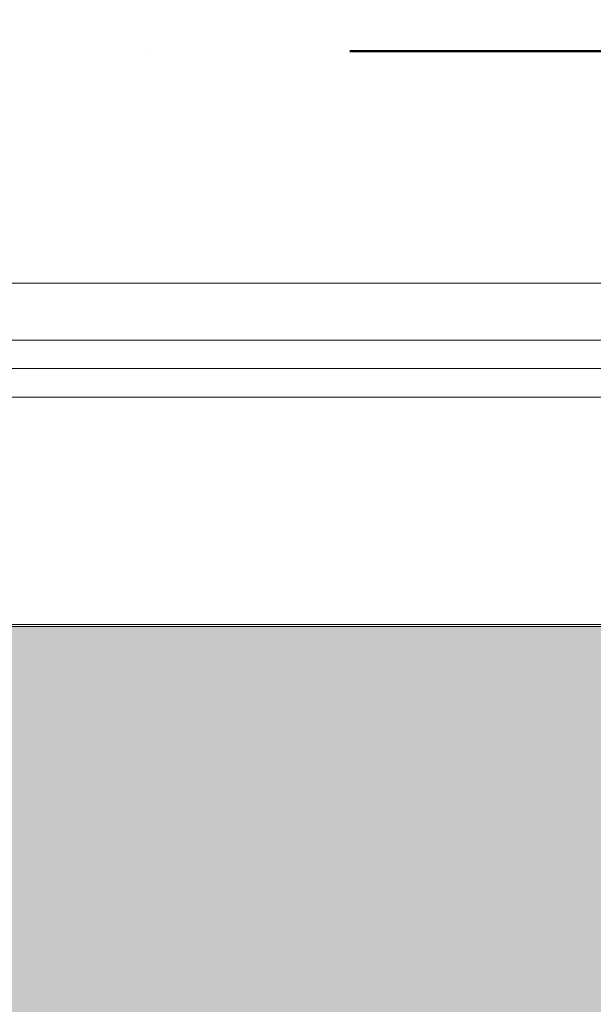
# Model space of a CAD drawing. Header units: millimetres. Extents: x -30280 to 19093, y -19284 to 4746.
# Tile 208 of 256: x -6667 to -6162, y -12673 to -11807. Entities that reach past the tile are written whole.
import ezdxf

# ---------------------------------------------------------------- set-up
doc = ezdxf.new("R2010")
doc.units = ezdxf.units.MM
doc.header["$MEASUREMENT"] = 0
doc.linetypes.add('Punto & Rayas', pattern=[670.277762, 317.5, -176.388889, 0, -176.388874])
doc.layers.add('01_2D_Ambit_Pluma_Nº__242', color=7, linetype='Continuous', lineweight=50, true_color=0xfb0013)
doc.layers.add('Nuevo_07_CR_Cel Ras pladur_Pluma_Nº__102', color=7, linetype='Continuous', lineweight=5, true_color=0xcccccc)
for name, color, linetype in [('12_FAÇ_Façana', 7, 'Continuous'), ('Nuevo_07_CR_Cel Ras pladur', 7, 'Continuous'), ('Ventanas Archicad', 7, 'Continuous')]:
    doc.layers.add(name, color=color, linetype=linetype)
doc.layers.add('Ventanas Archicad_Pluma_Nº__1', color=7, linetype='Continuous', lineweight=5)

# ---------------------------------------------------------------- blocks, each defined once
blk = doc.blocks.new('Forjado_1_1', base_point=(-28050.85, 1700.85))
at = {"layer": 'Nuevo_07_CR_Cel Ras pladur_Pluma_Nº__102', "linetype": 'Continuous', "lineweight": 0, "true_color": 0x333333}
h = blk.add_hatch(color=250, dxfattribs=at)
h.paths.add_polyline_path([(-28050.85, 1700.85), (-1702.11, 1700.85), (-1556.11, 1700.85), (-1556.11, -1703.98), (-1619.11, -1703.98), (-1619.11, -6940.7), (-1544.11, -6940.7), (-1544.11, -7505.7), (-1616.26, -7505.7), (-1616.05, -11923.98), (-1552.9, -11923.98), (-1552.9, -12503.98), (-2036.11, -12503.98), (-2036.11, -12340.7), (-6985.39, -12340.7), (-6985.39, -12549.28), (-7491.4, -12549.28), (-7491.4, -12393.7), (-10655.85, -12393.7), (-10657.1, -13685.07), (-1603.63, -13694.56), (-1609.23, -16937.98), (375.89, -16937.98), (375.89, -16738.98), (1128.89, -16738.98), (1128.89, -17066.98), (2622.91, -17066.98), (5778.89, -17066.98), (5778.89, -16738.98), (6378.89, -16738.98), (6378.89, -12488.98), (5778.89, -12488.98), (5763.89, -12069.98), (3832.9, -12069.98), (2768.91, -12069.98), (2768.91, -12619.14), (2622.91, -12619.14), (2622.91, -12069.98), (843.89, -12069.98), (843.89, -12503.98), (363.89, -12503.98), (363.89, -11923.98), (6641.89, -11923.98), (6627.87, -9203.97), (6003.89, -9207.42), (6010.89, -7490.7), (5790.89, -7490.7), (5790.89, -6940.7), (6010.89, -6940.7), (6010.89, -1710.7), (5770.89, -1710.7), (5770.89, 3861.73), (-28038.85, 3861.73)])
h.paths.add_polyline_path([(7.39, -9099.15), (-1192.61, -9099.15), (-1192.61, 1700.85), (7.39, 1700.85)], flags=0)
h.paths.add_polyline_path([(-1181.11, -11348.2), (-1181.11, -9848.2), (5718.89, -9848.2), (5718.89, -11348.2)], flags=0)
h.paths.add_polyline_path([(38, -16371.48), (-1162, -16371.48), (-1162, -12771.48), (38, -12771.48)], flags=0)
h.paths.add_polyline_path([(2309.36, -16371.48), (1109.36, -16371.48), (1109.36, -12771.48), (2309.36, -12771.48)], flags=0)
h.paths.add_polyline_path([(2226.83, -8799.15), (2226.83, 1400.85), (3726.83, 1400.85), (3726.83, -8799.15)], flags=0)
h.paths.add_polyline_path([(3832.9, -12471.48), (5032.9, -12471.48), (5032.9, -16671.48), (3832.9, -16671.48)], flags=0)
at = {"layer": 'Nuevo_07_CR_Cel Ras pladur_Pluma_Nº__102', "color": 254, "linetype": 'Continuous', "lineweight": 5, "true_color": 0xcccccc, "flags": 128}
blk.add_lwpolyline([(1128.89, -16738.98), (375.89, -16738.98), (375.89, -16937.98), (-1609.23, -16937.98), (-1603.63, -13694.56), (-10657.1, -13685.07), (-10655.85, -12393.7), (-7491.4, -12393.7), (-7491.4, -12549.28), (-6985.39, -12549.28), (-6985.39, -12340.7), (-2036.11, -12340.7), (-2036.11, -12503.98), (-1552.9, -12503.98), (-1552.9, -11923.98), (-1616.05, -11923.98), (-1616.26, -7505.7)], dxfattribs=at)
blk = doc.blocks.new('Ventana Vertical Multi-Faja 27')
at = {"layer": 'Ventanas Archicad_Pluma_Nº__1', "color": 7, "linetype": 'Continuous', "lineweight": 5}
for p, q in [((-600, 50), (600, 50)), ((-550, 0), (550, 0)), ((-550, -25), (550, -25)), ((550, -50), (-550, -50)), ((-600, -250), (600, -250))]:
    blk.add_line(p, q, dxfattribs=at)
blk = doc.blocks.new('Muro_23_1', base_point=(-5841.11, -12338.98))
at = {"layer": 'Ventanas Archicad', "color": 253, "linetype": 'Continuous', "lineweight": 5, "true_color": 0xa4a4a6, "zscale": 1000}
blk.add_blockref('Ventana Vertical Multi-Faja 27', (-6436.11, -12088.98), dxfattribs=at)

msp = doc.modelspace()

# ---------------------------------------------------------------- linework, layer by layer
at = {"layer": '01_2D_Ambit_Pluma_Nº__242', "color": 1, "linetype": 'Punto & Rayas', "lineweight": 50, "true_color": 0xfb0013, "flags": 128}
msp.add_lwpolyline([(-28416.58, -2249.59), (-28416.58, 4745.93), (7590.12, 4745.93), (7590.12, -1864.54), (6642.92, -1864.54), (6642.92, -11392.72), (6642.92, -17756.6), (-18985.87, -17756.6), (-18985.87, -11834.88), (-2447.9, -11834.88), (-2447.9, -2249.59)], close=True, dxfattribs=at)

# ---------------------------------------------------------------- block references
at = {"layer": '12_FAÇ_Façana', "color": 7, "lineweight": 20}
msp.add_blockref('Muro_23_1', (-5841.11, -12338.98), dxfattribs=at)
at = {"layer": 'Nuevo_07_CR_Cel Ras pladur', "color": 254, "linetype": 'Continuous', "lineweight": 5, "true_color": 0xcccccc}
msp.add_blockref('Forjado_1_1', (-28050.85, 1700.85), dxfattribs=at)

doc.saveas('drawing.dxf')
